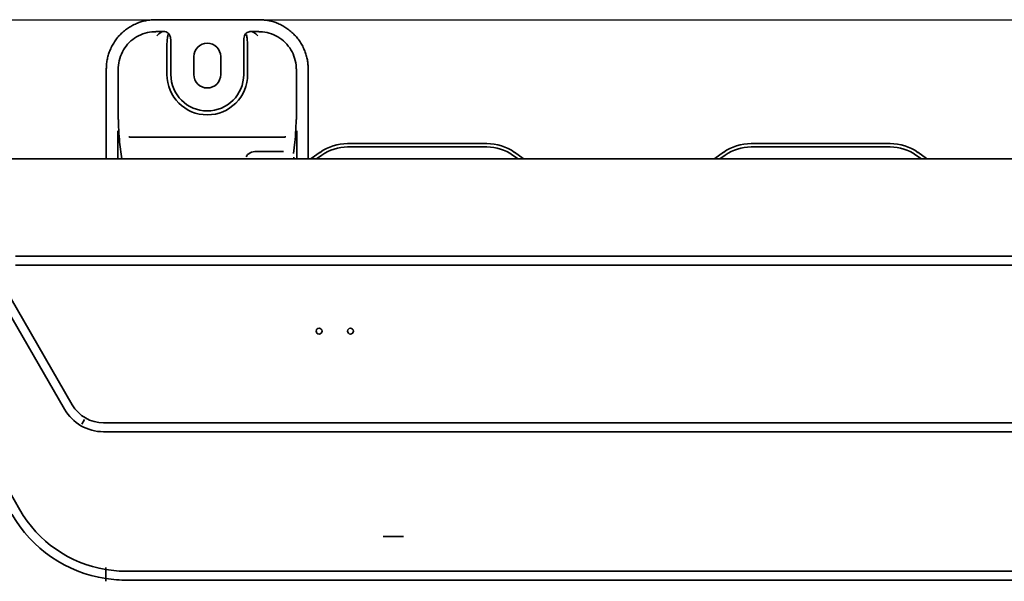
# Model space of a CAD drawing. Header units: millimetres. Extents: x -56303 to -45239, y -20463 to -4540.
# Tile 126 of 256: x -51938 to -51894, y -15882 to -15857. Entities that reach past the tile are written whole.
import ezdxf

# ---------------------------------------------------------------- set-up
doc = ezdxf.new("R2010")
doc.units = ezdxf.units.MM
doc.layers.add('_HVAC_podkład', color=8, linetype='Continuous')
doc.layers.add('_HVAC_urzadzenia', color=220, linetype='Continuous', lineweight=35)

# ---------------------------------------------------------------- blocks, each defined once
blk = doc.blocks.new('A$C41852E73')
at = {"linetype": 'Continuous'}
for p, q in [((23.869, 57.895), (22.463, 57.895)), ((27.071, 57.895), (23.869, 57.895)), ((22.835, 57.368), (22.471, 57.368)), ((27.064, 57.368), (26.701, 57.368)), ((22.97, 56.701), (22.97, 55.453)), ((23.144, 56.945), (23.144, 55.453)), ((26.391, 55.453), (26.391, 56.945)), ((26.564, 55.453), (26.564, 56.701)), ((24.168, 56.251), (24.168, 55.453)), ((25.366, 55.453), (25.366, 56.251)), ((20.271, 55.702), (20.271, 51.692)), ((20.796, 55.702), (20.796, 53.449)), ((28.739, 53.449), (28.739, 55.702)), ((29.264, 51.692), (29.264, 55.702)), ((20.779, 51.692), (20.779, 52.948)), ((28.062, 52.659), (21.473, 52.659)), ((28.755, 52.948), (28.755, 51.692)), ((20.864, 52.437), (20.957, 51.692)), ((28.608, 51.934), (28.671, 52.437)), ((37.227, 52.376), (31.023, 52.376)), ((37.227, 52.226), (31.023, 52.226)), ((55.197, 52.376), (48.994, 52.376)), ((55.197, 52.226), (48.994, 52.226)), ((26.971, 52.029), (28.163, 52.029)), ((28.62, 51.77), (28.62, 51.692)), ((29.792, 51.988), (29.404, 51.716)), ((29.878, 51.865), (29.631, 51.692)), ((38.618, 51.692), (38.372, 51.865)), ((38.846, 51.716), (38.458, 51.988)), ((47.763, 51.988), (47.375, 51.716)), ((47.848, 51.865), (47.602, 51.692)), ((56.589, 51.692), (56.343, 51.865)), ((56.816, 51.716), (56.429, 51.988)), ((3.542, 51.692), (123.268, 51.692)), ((107.995, 47.368), (16.221, 47.368)), ((107.995, 46.968), (16.221, 46.968)), ((16.411, 36.069), (10.31, 46.636)), ((15.345, 45.85), (18.405, 40.549)), ((15.69, 46.05), (18.751, 40.749)), ((19.182, 39.884), (19.3, 40.088)), ((20.146, 39.943), (104.07, 39.943)), ((20.146, 39.544), (104.07, 39.544)), ((33.057, 34.886), (32.608, 34.886)), ((33.057, 34.886), (33.506, 34.886)), ((105.655, 33.33), (21.205, 33.33)), ((105.655, 32.931), (21.205, 32.931)), ((20.246, 32.885), (20.246, 32.892))]:
    blk.add_line(p, q, dxfattribs=at)
at = {"linetype": 'Continuous', "extrusion": (0, 0, -1)}
for centre in [(-29.749, 44.025), (-31.147, 44.025)]:
    blk.add_circle(centre, 0.132, dxfattribs=at)
at = {"linetype": 'Continuous'}
for centre, radius, start, end in [((24.767, 56.251), 0.599, 0, 180), ((24.767, 55.453), 1.797, 180, 0), ((24.767, 55.453), 1.623, 180, 0), ((24.767, 55.453), 0.599, 180, 0), ((31.023, 50.229), 2.147, 90, 125), ((31.023, 50.229), 1.997, 90, 125), ((37.227, 50.229), 2.147, 55, 90), ((37.227, 50.229), 1.997, 55, 90), ((48.994, 50.229), 2.147, 90, 125), ((48.994, 50.229), 1.997, 90, 125), ((55.197, 50.229), 2.147, 55, 90), ((55.197, 50.229), 1.997, 55, 90)]:
    blk.add_arc(centre, radius, start, end, dxfattribs=at)
at = {"linetype": 'Continuous', "extrusion": (0, 0, -1)}
for centre, radius, start, end in [((-28.963, 52.346), 0.769, 235, 238.2244), ((-39.286, 52.346), 0.769, 301.7756, 305), ((-46.934, 52.346), 0.769, 235, 238.2244), ((-57.257, 52.346), 0.769, 301.7756, 305), ((-20.146, 41.554), 2.01, 270, 330), ((-20.146, 41.554), 1.611, 270, 330), ((-21.155, 38.808), 5.478, 279.5505, 330), ((-21.155, 38.808), 5.877, 278.8961, 330), ((-21.205, 38.808), 5.478, 270, 280.0804), ((-21.205, 38.808), 5.877, 270, 279.389)]:
    blk.add_arc(centre, radius, start, end, dxfattribs=at)
at = {"linetype": 'Continuous'}
blk.add_ellipse((26.971, 51.68), major_axis=(0.499, 0), ratio=0.700208, start_param=1.570796, end_param=2.835362, dxfattribs=at)
for points in [[(22.463, 57.895), (21.555, 57.895), (20.271, 56.61), (20.271, 55.702)], [(29.264, 55.702), (29.264, 56.61), (27.979, 57.895), (27.071, 57.895)]]:
    blk.add_rational_spline(points, [1, 0.853553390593, 0.853553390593, 1], degree=2, dxfattribs=at)
for points, knots in [([(20.804, 55.702), (20.804, 55.722), (20.805, 55.741), (20.81, 55.9), (20.832, 56.035), (20.948, 56.432), (21.095, 56.68), (21.488, 57.072), (21.734, 57.217), (22.13, 57.332), (22.268, 57.354), (22.425, 57.36), (22.444, 57.36), (22.463, 57.36)], [0, 0, 0, 0, 0.02246, 0.02246, 0.181739, 0.181739, 0.500298, 0.500298, 0.818856, 0.818856, 0.978135, 0.978135, 1, 1, 1, 1]), ([(22.521, 57.173), (22.579, 57.238), (22.635, 57.293), (22.729, 57.346), (22.767, 57.359), (22.807, 57.366)], [0, 0, 0, 0, 0.647263, 0.647263, 1, 1, 1, 1]), ([(22.835, 57.368), (22.868, 57.368), (22.902, 57.362), (22.966, 57.34), (22.996, 57.323), (23.048, 57.281), (23.07, 57.255), (23.095, 57.212), (23.102, 57.197), (23.107, 57.181)], [0, 0, 0, 0, 0.28694, 0.28694, 0.577518, 0.577518, 0.859289, 0.859289, 1, 1, 1, 1]), ([(22.97, 56.701), (22.971, 56.747), (22.971, 56.793), (22.977, 56.92), (22.985, 57.002), (23.004, 57.133), (23.014, 57.188), (23.026, 57.236)], [0, 0, 0, 0, 0.23746, 0.23746, 0.665527, 0.665527, 1, 1, 1, 1]), ([(26.426, 57.177), (26.436, 57.208), (26.453, 57.239), (26.493, 57.287), (26.516, 57.307), (26.568, 57.339), (26.598, 57.352), (26.652, 57.365), (26.677, 57.368), (26.701, 57.368)], [0, 0, 0, 0, 0.281967, 0.281967, 0.530455, 0.530455, 0.797323, 0.797323, 1, 1, 1, 1]), ([(26.509, 57.236), (26.521, 57.189), (26.531, 57.136), (26.549, 57.005), (26.557, 56.924), (26.563, 56.795), (26.564, 56.748), (26.564, 56.701)], [0, 0, 0, 0, 0.330236, 0.330236, 0.759533, 0.759533, 1, 1, 1, 1]), ([(26.728, 57.366), (26.768, 57.359), (26.806, 57.346), (26.9, 57.293), (26.956, 57.238), (27.014, 57.173)], [0, 0, 0, 0, 0.352695, 0.352695, 1, 1, 1, 1]), ([(27.072, 57.36), (27.09, 57.36), (27.107, 57.36), (27.264, 57.355), (27.4, 57.333), (27.797, 57.218), (28.047, 57.071), (28.438, 56.682), (28.583, 56.438), (28.701, 56.042), (28.724, 55.903), (28.73, 55.744), (28.73, 55.723), (28.73, 55.702)], [0, 0, 0, 0, 0.020474, 0.020474, 0.179696, 0.179696, 0.498139, 0.498139, 0.816582, 0.816582, 0.975803, 0.975803, 1, 1, 1, 1]), ([(20.864, 52.437), (20.846, 52.584), (20.832, 52.788), (20.817, 53.124), (20.813, 53.242), (20.809, 53.392), (20.809, 53.421), (20.808, 53.449)], [0, 0, 0, 0, 0.617667, 0.617667, 0.928066, 0.928066, 1, 1, 1, 1]), ([(28.727, 53.449), (28.726, 53.421), (28.726, 53.393), (28.722, 53.243), (28.718, 53.124), (28.703, 52.788), (28.689, 52.583), (28.671, 52.437)], [0, 0, 0, 0, 0.07151, 0.07151, 0.381788, 0.381788, 1, 1, 1, 1]), ([(21.273, 52.676), (21.288, 52.674), (21.303, 52.671), (21.368, 52.662), (21.42, 52.66), (21.473, 52.659)], [0, 0, 0, 0, 0.229268, 0.229268, 1, 1, 1, 1]), ([(28.062, 52.659), (28.113, 52.66), (28.163, 52.662), (28.229, 52.671), (28.245, 52.674), (28.261, 52.676)], [0, 0, 0, 0, 0.754905, 0.754905, 1, 1, 1, 1]), ([(20.246, 33.499), (20.246, 33.476), (20.246, 33.453), (20.246, 33.409), (20.246, 33.389), (20.246, 33.365), (20.246, 33.36), (20.246, 33.356)], [0, 0, 0, 0, 0.43632, 0.43632, 0.872855, 0.872855, 1, 1, 1, 1]), ([(20.246, 33.356), (20.246, 33.302), (20.246, 33.248), (20.246, 33.16), (20.246, 33.126), (20.246, 33.093)], [0, 0, 0, 0, 0.614592, 0.614592, 1, 1, 1, 1]), ([(20.246, 32.892), (20.246, 32.924), (20.246, 32.957), (20.246, 33.017), (20.246, 33.046), (20.246, 33.079), (20.246, 33.086), (20.246, 33.093)], [0, 0, 0, 0, 0.435449, 0.435449, 0.871042, 0.871042, 1, 1, 1, 1])]:
    blk.add_open_spline(points, degree=3, knots=knots, dxfattribs=at)
for points in [[(22.463, 57.36), (22.466, 57.36), (22.468, 57.36), (22.471, 57.36)], [(23.107, 57.181), (23.132, 57.106), (23.144, 57.025), (23.144, 56.945)], [(26.391, 56.945), (26.391, 57.024), (26.402, 57.103), (26.426, 57.177)], [(27.072, 57.36), (27.069, 57.36), (27.066, 57.36), (27.064, 57.36)]]:
    blk.add_open_spline(points, degree=3, dxfattribs=at)

msp = doc.modelspace()

# ---------------------------------------------------------------- linework, layer by layer
at = {"layer": '_HVAC_podkład'}
msp.add_line((-51975.444, -15856.93), (-51336.444, -15856.93), dxfattribs=at)

# ---------------------------------------------------------------- block references
at = {"layer": '_HVAC_urzadzenia'}
msp.add_blockref('A$C41852E73', (-51954.678, -15914.824), dxfattribs=at)

doc.saveas('drawing.dxf')
